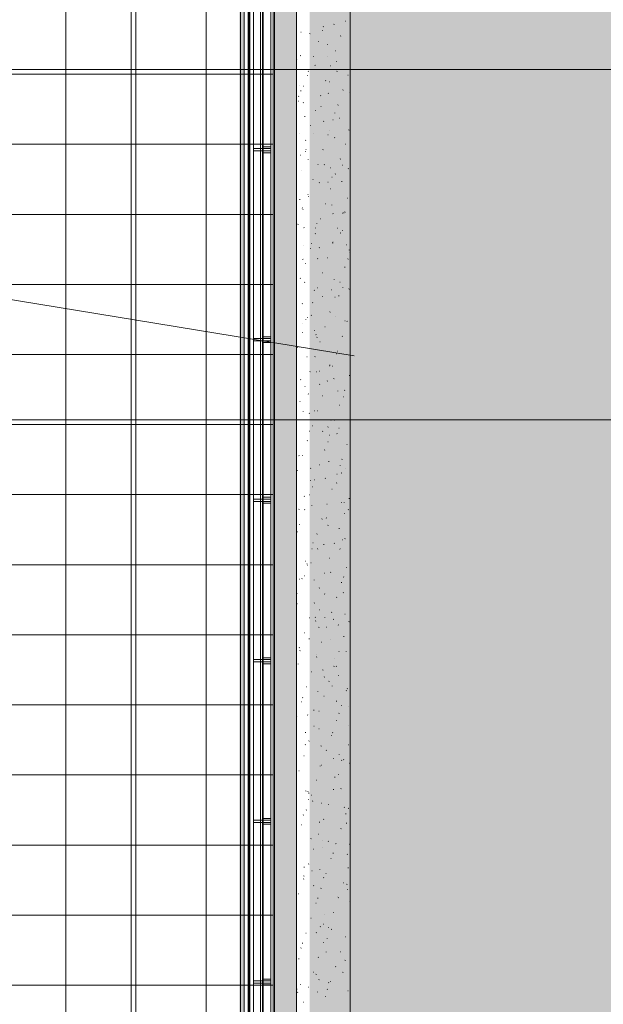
# Model space of a CAD drawing. Extents: x -420 to 300, y 62 to 1112.
# Tile 218 of 256: x -40 to 60, y 449 to 618. Entities that reach past the tile are written whole.
import ezdxf
from ezdxf.lldxf.tags import DXFTag

# ---------------------------------------------------------------- set-up
doc = ezdxf.new("R2010")
doc.units = 0
doc.layers.get('0').update_dxf_attribs({"lineweight": 13})
for name, color, linetype, lineweight, true_color in [('00_E_ST_Handlaufleuchte–Handlauf-Position', 7, 'Continuous', 5, 0x0000b2), ('30 -34 Innenwände- 4 Türen_Fenster', 9, 'Continuous', 15, 0x808080), ('30 -34 Innenwände- 6 Elemente', 7, 'Continuous', 9, 0xff6633), ('30 -36 Dächer- 1 Konstruktion', 7, 'Continuous', 35, 0x6666cc), ('30 -36 Dächer- 3 Dachbeläge', 7, 'Continuous', 15, 0x9999ff), ('30 -36 Dächer- 3 Dachbeläge Gründach', 9, 'Continuous', 9, 0x808080), ('30 -36 Dächer- 4 Dachbekleidungen', 7, 'Continuous', 9, 0xccccff), ('60- 61 allgemeine Ausstattung- 4 Terrassen', 9, 'Continuous', 9, 0x808080), ('iwb_Layout BA_Markierung', 7, 'Continuous', 9, 0xbadcdc)]:
    doc.layers.add(name, color=color, linetype=linetype, lineweight=lineweight, true_color=true_color)
doc.layers.add('70 -71 Achsen- 1 Gebäudeachsen', color=7, linetype='STRICHPUNKT2-A06CPUWML0', lineweight=18)
tags = doc.linetypes.add('grob-A06CPUWHL0', pattern=[14, 3, -8, 3]).pattern_tags.tags
tags[8:9] = [DXFTag(74, 4), DXFTag(75, 0), DXFTag(340, '0'), DXFTag(46, 0.0), DXFTag(50, 0.0), DXFTag(44, 0.0), DXFTag(45, 0.0)]
tags[6:7] = [DXFTag(74, 4), DXFTag(75, 0), DXFTag(340, '0'), DXFTag(46, 0.0), DXFTag(50, 0.0), DXFTag(44, 0.0), DXFTag(45, 0.0)]
tags[4:5] = [DXFTag(74, 4), DXFTag(75, 0), DXFTag(340, '0'), DXFTag(46, 0.0), DXFTag(50, 0.0), DXFTag(44, 0.0), DXFTag(45, 0.0)]
tags = doc.linetypes.add('STRICHPUNKT2-A06CPUWML0', pattern=[12.7, 6.35, -3.175, 0, -3.175]).pattern_tags.tags
tags[10:11] = [DXFTag(74, 4), DXFTag(75, 0), DXFTag(340, '0'), DXFTag(46, 0.0), DXFTag(50, 0.0), DXFTag(44, 0.0), DXFTag(45, 0.0)]
tags[8:9] = [DXFTag(74, 4), DXFTag(75, 0), DXFTag(340, '0'), DXFTag(46, 0.0), DXFTag(50, 0.0), DXFTag(44, 0.0), DXFTag(45, 0.0)]
tags[6:7] = [DXFTag(74, 4), DXFTag(75, 0), DXFTag(340, '0'), DXFTag(46, 0.0), DXFTag(50, 0.0), DXFTag(44, 0.0), DXFTag(45, 0.0)]
tags[4:5] = [DXFTag(74, 4), DXFTag(75, 0), DXFTag(340, '0'), DXFTag(46, 0.0), DXFTag(50, 0.0), DXFTag(44, 0.0), DXFTag(45, 0.0)]

# ---------------------------------------------------------------- blocks, each defined once
blk = doc.blocks.new('Polygon-A06CPUWBL0', base_point=(9.64, 86.52))
at = {"color": 0, "linetype": 'ByBlock', "lineweight": -2, "ltscale": 0.13}
blk.add_solid([(9.81, 86.7), (9.64, 1083.81), (76.5, 86.52), (76.5, 1083.81)], dxfattribs=at)
blk = doc.blocks.new('Referenz-A06CPUWNL0', base_point=(-395.24, 76.95))
at = {"layer": '30 -34 Innenwände- 4 Türen_Fenster', "color": 0, "linetype": 'grob-A06CPUWHL0', "ltscale": 0.15}
blk.add_line((-85.5, 577.25), (17.35, 560.41), dxfattribs=at)
at = {"layer": '30 -34 Innenwände- 6 Elemente', "color": 0, "linetype": 'Continuous', "ltscale": 0.13}
for p, q in [((-2.1, 762.51), (-2.1, 380.45)), ((-1.5, 379.85), (-1.5, 762.51)), ((-0.5, 762.51), (-0.5, 378.85)), ((1.7, 376.65), (1.7, 762.51))]:
    blk.add_line(p, q, dxfattribs=at)
at = {"layer": '30 -36 Dächer- 1 Konstruktion', "color": 0, "linetype": 'Continuous', "ltscale": 0.35}
blk.add_line((1.7, 770.45), (1.7, 380.45), dxfattribs=at)
at = {"layer": '30 -36 Dächer- 1 Konstruktion', "color": 0, "lineweight": 25}
for p, q in [((1.7, 770.45), (1.7, 380.45)), ((1.7, 380.45), (1.7, 770.45)), ((1.7, 770.45), (1.7, 380.45))]:
    blk.add_line(p, q, dxfattribs=at)
at = {"layer": '30 -36 Dächer- 1 Konstruktion', "color": 0, "lineweight": 5}
for p, q in [((1.7, 770.45), (1.7, 380.45)), ((1.7, 380.45), (1.7, 770.45)), ((1.7, 770.45), (1.7, 380.45))]:
    blk.add_line(p, q, dxfattribs=at)
at = {"layer": '30 -36 Dächer- 1 Konstruktion', "color": 0, "lineweight": -2}
for p, q in [((1.7, 770.45), (1.7, 380.45)), ((1.7, 380.45), (1.7, 770.45)), ((1.7, 770.45), (1.7, 380.45))]:
    blk.add_line(p, q, dxfattribs=at)
at = {"layer": '30 -36 Dächer- 1 Konstruktion', "color": 0}
blk.add_line((1.7, 770.45), (1.7, 380.45), dxfattribs=at)
at = {"layer": '30 -36 Dächer- 3 Dachbeläge', "color": 0, "linetype": 'Continuous', "ltscale": 0.15}
for p, q in [((3.7, 766.05), (3.7, 379.05)), ((-20.8, 379.05), (-20.8, 762.51)), ((-0.8, 762.51), (-0.8, 379.05)), ((7.5, 223.25), (7.5, 763.65))]:
    blk.add_line(p, q, dxfattribs=at)
at = {"layer": '30 -36 Dächer- 3 Dachbeläge', "color": 0, "lineweight": 9}
for p, q in [((7.5, 376.05), (7.5, 763.65)), ((16.7, 754.05), (16.7, 223.25)), ((13.96, 617.24), (13.9, 617.19)), ((15.85, 617.75), (15.92, 617.76)), ((8.21, 615.84), (8.28, 615.86)), ((9.73, 615.61), (9.81, 615.58)), ((11.93, 616.15), (12, 616.12)), ((12.03, 616.79), (12.1, 616.81)), ((11.17, 614.24), (11.25, 614.26)), ((12.8, 613.73), (12.79, 613.8)), ((14.99, 615.19), (15.07, 615.21)), ((14.14, 612.64), (14.21, 612.66)), ((7.67, 611.21), (7.64, 611.24)), ((8.2, 611.87), (8.14, 611.82)), ((10.32, 611.68), (10.39, 611.7)), ((12.74, 611.73), (12.71, 611.76)), ((14.26, 610.83), (14.34, 610.8)), ((9.46, 609.13), (9.54, 609.15)), ((10.71, 610.18), (10.65, 610.13)), ((13.28, 610.08), (13.36, 610.1)), ((14.43, 609.2), (14.37, 609.14)), ((9.3, 608.45), (9.37, 608.42)), ((12.43, 607.53), (12.5, 607.55)), ((13.07, 607.36), (13.14, 607.33)), ((16.25, 608.48), (16.32, 608.5)), ((7.92, 606.8), (7.96, 606.79)), ((8.25, 605.77), (8.24, 605.84)), ((8.61, 606.58), (8.68, 606.6)), ((12.94, 605.36), (12.91, 605.39)), ((15.39, 605.93), (15.47, 605.95)), ((16.6, 605.5), (16.67, 605.47)), ((7.75, 604.02), (7.83, 604.04)), ((7.87, 604.84), (7.85, 604.87)), ((8.67, 603.83), (8.61, 603.77)), ((11.57, 604.97), (11.65, 604.99)), ((10.72, 602.42), (10.79, 602.44)), ((11.64, 603.13), (11.71, 603.1)), ((14.03, 601.99), (14.02, 602.06)), ((14.54, 603.37), (14.61, 603.39)), ((8.88, 601.41), (8.95, 601.39)), ((12.16, 600.61), (12.09, 600.56)), ((13.68, 600.82), (13.76, 600.84)), ((14.9, 601.15), (14.84, 601.1)), ((9.86, 599.87), (9.94, 599.89)), ((13.14, 598.99), (13.12, 599.02)), ((16.41, 599.11), (16.48, 599.09)), ((16.65, 599.22), (16.7, 599.23)), ((8.08, 598.47), (8.05, 598.5)), ((9.01, 597.31), (9.08, 597.33)), ((10.39, 598.48), (10.42, 598.48)), ((12.83, 598.27), (12.9, 598.28)), ((13.98, 597.8), (14.05, 597.77)), ((9.01, 595.43), (9.09, 595.4)), ((9.14, 595.78), (9.08, 595.73)), ((11.97, 595.71), (12.05, 595.73)), ((15.79, 596.66), (15.87, 596.68)), ((8.15, 594.76), (8.23, 594.78)), ((9.48, 594.03), (9.47, 594.1)), ((14.94, 594.11), (15.01, 594.13)), ((8.28, 592.1), (8.26, 592.12)), ((11.12, 593.16), (11.19, 593.18)), ((12.21, 593.16), (12.29, 593.14)), ((13.35, 592.61), (13.32, 592.64)), ((15.37, 593.1), (15.31, 593.05)), ((16.31, 592.48), (16.39, 592.45)), ((10.26, 590.6), (10.34, 590.62)), ((12.85, 590.17), (12.89, 590.17)), ((13.6, 591.04), (13.54, 591)), ((14.08, 591.56), (14.16, 591.57)), ((15.27, 590.24), (15.26, 590.31)), ((11.35, 590.1), (11.42, 590.07)), ((13.23, 589), (13.3, 589.02)), ((8.02, 587.22), (8.09, 587.19)), ((9.41, 588.05), (9.48, 588.07)), ((9.61, 587.73), (9.56, 587.68)), ((16.19, 587.4), (16.27, 587.42)), ((8.49, 585.72), (8.46, 585.75)), ((8.55, 585.5), (8.63, 585.51)), ((12.37, 586.45), (12.45, 586.47)), ((13.55, 586.24), (13.52, 586.27)), ((11.52, 583.89), (11.59, 583.91)), ((13.69, 584.78), (13.76, 584.75)), ((15.34, 584.85), (15.41, 584.86)), ((15.55, 584.91), (15.62, 584.89)), ((15.84, 585.06), (15.78, 585.01)), ((7.69, 582.94), (7.77, 582.96)), ((8.73, 582.4), (8.8, 582.37)), ((10.72, 582.28), (10.71, 582.35)), ((10.96, 583.07), (10.97, 583.03)), ((14.48, 582.29), (14.56, 582.31)), ((15.32, 581.86), (15.36, 581.86)), ((10.66, 581.34), (10.74, 581.36)), ((15.05, 581.47), (14.98, 581.43)), ((8.69, 579.35), (8.66, 579.38)), ((9.8, 578.79), (9.88, 578.8)), ((10.08, 579.69), (10.03, 579.64)), ((11.36, 578.97), (11.43, 578.94)), ((13.62, 579.74), (13.7, 579.76)), ((13.75, 579.87), (13.73, 579.9)), ((16.03, 579.45), (16.1, 579.42)), ((16.5, 578.5), (16.49, 578.57)), ((8.6, 576.96), (8.53, 576.91)), ((11.06, 577.08), (11.14, 577.05)), ((12.77, 577.18), (12.85, 577.2)), ((16.31, 577.01), (16.25, 576.96)), ((16.59, 578.14), (16.67, 578.16)), ((8.95, 576.23), (9.03, 576.25)), ((15.73, 575.58), (15.81, 575.6)), ((8.09, 573.68), (8.17, 573.7)), ((11.91, 574.63), (11.99, 574.65)), ((13.96, 573.5), (13.93, 573.53)), ((8.89, 572.98), (8.87, 573.01)), ((10.55, 571.64), (10.5, 571.59)), ((11.06, 572.08), (11.14, 572.09)), ((13.4, 571.75), (13.47, 571.72)), ((14.88, 573.03), (14.96, 573.05)), ((15.39, 572.12), (15.4, 572.08)), ((16.49, 571.91), (16.43, 571.86)), ((11.95, 570.53), (11.94, 570.6)), ((14.02, 570.47), (14.1, 570.49)), ((14.69, 570.72), (14.77, 570.69)), ((8.44, 569.38), (8.51, 569.35)), ((10.2, 569.52), (10.28, 569.54)), ((9.1, 566.61), (9.07, 566.64)), ((9.35, 566.97), (9.42, 566.99)), ((10.04, 567.39), (9.98, 567.34)), ((13.17, 567.92), (13.24, 567.94)), ((14.16, 567.13), (14.14, 567.16)), ((8.45, 566.02), (8.48, 566.01)), ((12.31, 565.37), (12.39, 565.39)), ((15.74, 566.43), (15.81, 566.4)), ((16.13, 566.32), (16.21, 566.34)), ((8.49, 564.41), (8.57, 564.43)), ((10.5, 564.77), (10.58, 564.75)), ((10.78, 564.05), (10.85, 564.02)), ((11.02, 563.6), (10.97, 563.54)), ((15.28, 563.76), (15.35, 563.78)), ((7.64, 561.86), (7.71, 561.88)), ((11.46, 562.81), (11.53, 562.83)), ((9.3, 560.24), (9.28, 560.27)), ((10.6, 560.26), (10.68, 560.28)), ((14.37, 560.76), (14.34, 560.79)), ((14.42, 561.21), (14.5, 561.23)), ((13.11, 558.73), (13.19, 558.7)), ((13.19, 558.79), (13.18, 558.86)), ((13.57, 558.66), (13.64, 558.68)), ((9.75, 557.7), (9.82, 557.72)), ((10.91, 557.71), (10.95, 557.7)), ((11.49, 557.82), (11.42, 557.78)), ((13.84, 556.52), (13.91, 556.5)), ((16.53, 557.05), (16.61, 557.07)), ((8.15, 556.35), (8.22, 556.32)), ((8.89, 555.15), (8.97, 555.17)), ((11.49, 555.55), (11.44, 555.5)), ((12.71, 556.1), (12.79, 556.12)), ((9.51, 553.87), (9.48, 553.9)), ((11.86, 553.55), (11.93, 553.57)), ((14.57, 554.39), (14.54, 554.42)), ((15.45, 553.4), (15.52, 553.38)), ((15.68, 554.5), (15.75, 554.52)), ((8.04, 552.6), (8.11, 552.61)), ((14.82, 551.95), (14.9, 551.97)), ((8.64, 550.83), (8.63, 550.9)), ((9.64, 550.58), (9.72, 550.55)), ((10.49, 551.03), (10.56, 551)), ((11, 550.99), (11.08, 551.01)), ((10.15, 548.44), (10.22, 548.46)), ((12.93, 548.25), (12.87, 548.21)), ((13.38, 549.39), (13.42, 549.39)), ((13.97, 549.39), (14.04, 549.41)), ((14.77, 548.02), (14.75, 548.05)), ((9.71, 547.5), (9.68, 547.53)), ((11.97, 547.51), (11.91, 547.45)), ((13.11, 546.84), (13.19, 546.86)), ((14.42, 547.04), (14.41, 547.11)), ((9.29, 545.89), (9.37, 545.91)), ((12.83, 545.71), (12.9, 545.68)), ((16.08, 545.24), (16.15, 545.26)), ((7.86, 543.33), (7.94, 543.3)), ((8.44, 543.33), (8.51, 543.35)), ((12.26, 544.28), (12.33, 544.3)), ((11.4, 541.73), (11.48, 541.75)), ((12.98, 542.33), (13.06, 542.3)), ((14.98, 541.65), (14.95, 541.68)), ((15.22, 542.68), (15.3, 542.7)), ((7.58, 540.78), (7.66, 540.8)), ((9.91, 541.13), (9.89, 541.16)), ((14.37, 540.13), (14.44, 540.15)), ((15.16, 540.38), (15.24, 540.35)), ((15.85, 541.08), (15.88, 541.08)), ((9.87, 539.08), (9.86, 539.15)), ((10.2, 538.01), (10.27, 537.98)), ((10.55, 539.18), (10.62, 539.2)), ((12.44, 539.46), (12.38, 539.41)), ((14.38, 538.69), (14.32, 538.64)), ((8.79, 536.38), (8.86, 536.36)), ((9.69, 536.62), (9.77, 536.64)), ((13.51, 537.57), (13.59, 537.59)), ((10.12, 534.76), (10.09, 534.79)), ((12.65, 535.02), (12.73, 535.04)), ((15.18, 535.28), (15.16, 535.31)), ((15.65, 535.29), (15.65, 535.37)), ((16.47, 535.97), (16.55, 535.99)), ((7.93, 534.17), (7.87, 534.13)), ((8.83, 534.07), (8.91, 534.09)), ((15.62, 533.42), (15.7, 533.44)), ((16.32, 534.08), (16.39, 534.05)), ((7.98, 531.51), (8.06, 531.53)), ((11.8, 532.47), (11.88, 532.49)), ((12.54, 532.68), (12.61, 532.65)), ((12.91, 531.42), (12.85, 531.36)), ((7.57, 530.31), (7.65, 530.28)), ((10.94, 529.91), (11.02, 529.93)), ((14.76, 530.87), (14.84, 530.88)), ((10.32, 528.39), (10.29, 528.41)), ((12.12, 528.13), (12.2, 528.11)), ((13.91, 528.31), (13.99, 528.33)), ((15.39, 528.9), (15.36, 528.93)), ((15.83, 529.12), (15.76, 529.07)), ((10.09, 527.36), (10.17, 527.38)), ((11.11, 527.33), (11.1, 527.4)), ((14.88, 527.36), (14.95, 527.33)), ((8.97, 525.24), (9.01, 525.24)), ((9.23, 524.8), (9.31, 524.82)), ((9.38, 524.6), (9.31, 524.56)), ((9.91, 524.98), (9.99, 524.95)), ((13.05, 525.76), (13.13, 525.78)), ((8.81, 522.76), (8.83, 522.73)), ((12.2, 523.2), (12.27, 523.22)), ((13.38, 523.37), (13.32, 523.32)), ((16.02, 524.16), (16.1, 524.17)), ((7.93, 522.18), (8.01, 522.16)), ((8.38, 522.25), (8.45, 522.27)), ((10.52, 522.01), (10.5, 522.04)), ((15.16, 521.6), (15.24, 521.62)), ((15.59, 522.53), (15.56, 522.56)), ((7.52, 519.7), (7.6, 519.72)), ((11.34, 520.65), (11.42, 520.67)), ((12.25, 519.66), (12.32, 519.63)), ((15.46, 519.88), (15.54, 519.86)), ((7.62, 518), (7.56, 517.95)), ((10.49, 518.09), (10.56, 518.11)), ((14.31, 519.05), (14.38, 519.07)), ((11.44, 516.93), (11.48, 516.92)), ((13.45, 516.49), (13.53, 516.51)), ((15.79, 516.16), (15.77, 516.19)), ((9.63, 515.54), (9.71, 515.56)), ((10.73, 515.64), (10.7, 515.67)), ((10.82, 515.04), (10.76, 514.99)), ((12.34, 515.59), (12.33, 515.66)), ((13.85, 515.33), (13.79, 515.27)), ((14.59, 514.33), (14.66, 514.3)), ((16.42, 514.89), (16.49, 514.91)), ((8.78, 512.99), (8.85, 513.01)), ((11.27, 513.94), (11.34, 513.91)), ((12.6, 513.94), (12.67, 513.96)), ((9.62, 511.96), (9.7, 511.93)), ((11.74, 511.39), (11.82, 511.4)), ((13.24, 511.81), (13.25, 511.77)), ((15.56, 512.34), (15.64, 512.36)), ((7.92, 510.43), (8, 510.45)), ((8.09, 509.96), (8.03, 509.9)), ((10.93, 509.27), (10.91, 509.3)), ((14.71, 509.78), (14.78, 509.8)), ((16, 509.79), (15.97, 509.82)), ((7.79, 507.63), (7.78, 507.7)), ((10.89, 508.83), (10.96, 508.85)), ((13.91, 508.61), (13.94, 508.61)), ((10.03, 506.28), (10.11, 506.3)), ((11.96, 506.63), (12.04, 506.6)), ((13.85, 507.23), (13.93, 507.25)), ((14.32, 507.28), (14.26, 507.23)), ((12.27, 505.47), (12.2, 505.42)), ((13, 504.68), (13.07, 504.69)), ((14.6, 505.69), (14.68, 505.66)), ((9.18, 503.72), (9.25, 503.74)), ((11.14, 502.9), (11.11, 502.93)), ((13.58, 503.84), (13.57, 503.91)), ((15.96, 503.07), (16.04, 503.09)), ((16.2, 503.42), (16.17, 503.45)), ((8.32, 501.17), (8.4, 501.19)), ((8.56, 501.91), (8.5, 501.86)), ((12.14, 502.12), (12.22, 502.14)), ((14.3, 501.31), (14.37, 501.28)), ((10.41, 499.74), (10.49, 499.72)), ((11.29, 499.57), (11.36, 499.59)), ((14.79, 499.23), (14.73, 499.18)), ((15.11, 500.52), (15.18, 500.54)), ((16.38, 500.3), (16.41, 500.3)), ((7.5, 498.62), (7.54, 498.63)), ((9.34, 498.93), (9.41, 498.9)), ((14.25, 497.97), (14.33, 497.98)), ((9.03, 495.88), (9.02, 495.95)), ((10.43, 497.01), (10.51, 497.03)), ((11.34, 496.53), (11.31, 496.56)), ((13.71, 495.9), (13.65, 495.86)), ((16.4, 497.05), (16.38, 497.08)), ((16.64, 495.98), (16.7, 495.96)), ((9.58, 494.46), (9.65, 494.48)), ((13.4, 495.41), (13.47, 495.43)), ((9.03, 493.86), (8.97, 493.81)), ((11.67, 493.61), (11.75, 493.58)), ((12.54, 492.86), (12.62, 492.88)), ((16.36, 493.81), (16.44, 493.83)), ((8.72, 491.91), (8.8, 491.92)), ((13.75, 491.49), (13.82, 491.47)), ((14.81, 492.09), (14.8, 492.16)), ((15.26, 491.19), (15.2, 491.14)), ((15.51, 491.26), (15.58, 491.28)), ((16.61, 490.68), (16.58, 490.71)), ((7.86, 489.35), (7.94, 489.37)), ((11.54, 490.16), (11.52, 490.19)), ((11.69, 490.3), (11.76, 490.32)), ((10.83, 487.75), (10.91, 487.77)), ((14.01, 488.28), (14.09, 488.25)), ((14.65, 488.7), (14.73, 488.72)), ((9.05, 485.91), (9.12, 485.88)), ((9.5, 485.82), (9.44, 485.77)), ((13.79, 486.15), (13.87, 486.17)), ((15.16, 486.33), (15.09, 486.29)), ((9.5, 484.46), (9.54, 484.46)), ((9.55, 485.54), (9.63, 485.52)), ((9.97, 485.2), (10.05, 485.21)), ((10.26, 484.13), (10.25, 484.2)), ((9.12, 482.64), (9.2, 482.66)), ((11.75, 483.79), (11.72, 483.82)), ((12.94, 483.59), (13.02, 483.61)), ((15.73, 483.14), (15.67, 483.09)), ((16.35, 482.96), (16.42, 482.93)), ((8.71, 481.82), (8.64, 481.77)), ((11.39, 480.58), (11.46, 480.55)), ((12.08, 481.04), (12.16, 481.06)), ((15.9, 481.99), (15.98, 482.01)), ((8.26, 480.09), (8.34, 480.11)), ((15.05, 479.44), (15.13, 479.46)), ((16.04, 480.35), (16.04, 480.42)), ((9.97, 477.77), (9.91, 477.72)), ((11.23, 478.49), (11.31, 478.5)), ((11.95, 477.42), (11.92, 477.45)), ((12.89, 477.3), (12.97, 477.27)), ((10.37, 475.93), (10.45, 475.95)), ((11.97, 476.15), (12, 476.14)), ((14.19, 476.88), (14.27, 476.9)), ((16.6, 476.77), (16.54, 476.72)), ((13.34, 474.33), (13.41, 474.35)), ((13.72, 475.26), (13.8, 475.23)), ((16.2, 475.1), (16.14, 475.04)), ((8.76, 472.88), (8.83, 472.85)), ((9.52, 473.38), (9.59, 473.4)), ((10.15, 472.25), (10.09, 472.21)), ((11.5, 472.39), (11.49, 472.46)), ((16.3, 472.73), (16.38, 472.75)), ((8.66, 470.82), (8.74, 470.84)), ((8.7, 471.35), (8.77, 471.33)), ((12.15, 471.05), (12.13, 471.08)), ((12.48, 471.78), (12.56, 471.8)), ((10.44, 469.73), (10.38, 469.67)), ((11.63, 469.22), (11.7, 469.24)), ((15.45, 470.17), (15.52, 470.19)), ((16.06, 469.93), (16.14, 469.9)), ((16.23, 469.05), (16.3, 469.02)), ((7.81, 468.27), (7.88, 468.29)), ((11.1, 467.56), (11.17, 467.53)), ((14.43, 467.84), (14.47, 467.83)), ((14.59, 467.62), (14.67, 467.64)), ((10.77, 466.67), (10.85, 466.69)), ((16.67, 467.05), (16.61, 467)), ((9.92, 464.11), (9.99, 464.13)), ((12.36, 464.68), (12.33, 464.7)), ((13.74, 465.07), (13.81, 465.09)), ((11.6, 462.68), (11.53, 462.64)), ((12.03, 463.1), (12.11, 463.08)), ((12.88, 462.51), (12.96, 462.53)), ((13.44, 462.23), (13.51, 462.2)), ((16.7, 463.46), (16.7, 463.46)), ((9.06, 461.56), (9.14, 461.58)), ((10.91, 461.68), (10.85, 461.63)), ((12.73, 460.64), (12.72, 460.71)), ((15.85, 460.91), (15.92, 460.93)), ((8.21, 459.01), (8.28, 459.03)), ((8.47, 459.86), (8.55, 459.83)), ((12.03, 459.96), (12.1, 459.98)), ((7.84, 457.15), (7.92, 457.13)), ((11.17, 457.4), (11.25, 457.42)), ((12.56, 458.3), (12.54, 458.33)), ((14.99, 458.36), (15.07, 458.38)), ((14.14, 455.8), (14.21, 455.82)), ((15.77, 456.91), (15.85, 456.88)), ((10.32, 454.85), (10.39, 454.87)), ((10.81, 454.53), (10.88, 454.5)), ((11.38, 453.64), (11.32, 453.58)), ((15.37, 454.85), (15.45, 454.83)), ((7.56, 451.99), (7.59, 451.99)), ((8.18, 452.68), (8.17, 452.75)), ((9.46, 452.3), (9.54, 452.32)), ((12.77, 451.93), (12.74, 451.96)), ((13.04, 453.12), (12.98, 453.07)), ((13.28, 453.25), (13.36, 453.27)), ((7.7, 451.41), (7.67, 451.44)), ((11.09, 451.5), (11.1, 451.47)), ((12.43, 450.69), (12.5, 450.71)), ((16.25, 451.65), (16.32, 451.67)), ((8.61, 449.74), (8.68, 449.76))]:
    blk.add_line(p, q, dxfattribs=at)
at = {"layer": '30 -36 Dächer- 3 Dachbeläge', "color": 0, "lineweight": 0}
for points in [[(3.7, 379.05), (3.7, 766.05), (4.3, 376.05)], [(4.3, 376.05), (3.7, 766.05), (4.3, 766.05)], [(4.3, 376.05), (4.3, 766.05), (7.5, 223.25)], [(7.5, 223.25), (4.3, 766.05), (7.5, 763.65)]]:
    blk.add_solid(points, dxfattribs=at)
at = {"layer": '30 -36 Dächer- 3 Dachbeläge Gründach', "color": 0, "linetype": 'Continuous', "ltscale": 0.13}
blk.add_line((16.7, 760.45), (16.7, 223.25), dxfattribs=at)
at = {"layer": '30 -36 Dächer- 4 Dachbekleidungen', "color": 0, "linetype": 'Continuous', "ltscale": 0.13}
for p, q in [((-0.7, 379.35), (-0.7, 766.05)), ((0.1, 766.05), (0.1, 379.35)), ((1.3, 766.05), (1.3, 378.15)), ((3.1, 376.35), (3.1, 766.05)), ((0.1, 595.5), (0.1, 595.9)), ((0.1, 595.9), (1.7, 595.9)), ((1.7, 595.5), (0.1, 595.5)), ((1.7, 595.9), (1.7, 596.2)), ((1.7, 596.2), (3.1, 596.2)), ((3.1, 595.9), (1.7, 595.9)), ((1.7, 595.9), (1.7, 595.5)), ((1.7, 595.5), (3.1, 595.5)), ((1.7, 595.5), (1.7, 595.2)), ((3.1, 596.2), (3.1, 595.9)), ((3.1, 595.5), (3.1, 595.9)), ((3.1, 595.2), (3.1, 595.5)), ((1.7, 595.2), (3.1, 595.2)), ((1.7, 563.4), (0.1, 563.4)), ((0.1, 563.4), (0.1, 563)), ((1.7, 563.4), (1.7, 563.7)), ((1.7, 563.7), (3.1, 563.7)), ((1.7, 563.4), (3.1, 563.4)), ((1.7, 563), (1.7, 563.4)), ((3.1, 563.7), (3.1, 563.4)), ((3.1, 563.4), (3.1, 563)), ((0.1, 563), (1.7, 563)), ((3.1, 563), (1.7, 563)), ((1.7, 563), (1.7, 562.7)), ((1.7, 562.7), (3.1, 562.7)), ((3.1, 562.7), (3.1, 563)), ((1.7, 535.9), (1.7, 536.2)), ((1.7, 536.2), (3.1, 536.2)), ((3.1, 536.2), (3.1, 535.9)), ((1.7, 535.9), (0.1, 535.9)), ((0.1, 535.9), (0.1, 535.5)), ((0.1, 535.5), (1.7, 535.5)), ((1.7, 535.9), (3.1, 535.9)), ((1.7, 535.5), (1.7, 535.9)), ((3.1, 535.5), (1.7, 535.5)), ((1.7, 535.5), (1.7, 535.2)), ((1.7, 535.2), (3.1, 535.2)), ((3.1, 535.9), (3.1, 535.5)), ((3.1, 535.2), (3.1, 535.5)), ((1.7, 508.4), (0.1, 508.4)), ((0.1, 508.4), (0.1, 508)), ((0.1, 508), (1.7, 508)), ((1.7, 508.4), (1.7, 508.7)), ((1.7, 508.7), (3.1, 508.7)), ((1.7, 508.4), (3.1, 508.4)), ((1.7, 508), (1.7, 508.4)), ((3.1, 508), (1.7, 508)), ((1.7, 508), (1.7, 507.7)), ((1.7, 507.7), (3.1, 507.7)), ((3.1, 508.7), (3.1, 508.4)), ((3.1, 508.4), (3.1, 508)), ((3.1, 507.7), (3.1, 508)), ((1.7, 480.9), (0.1, 480.9)), ((0.1, 480.9), (0.1, 480.5)), ((1.7, 480.9), (1.7, 481.2)), ((1.7, 481.2), (3.1, 481.2)), ((1.7, 480.9), (3.1, 480.9)), ((1.7, 480.5), (1.7, 480.9)), ((3.1, 481.2), (3.1, 480.9)), ((3.1, 480.9), (3.1, 480.5)), ((0.1, 480.5), (1.7, 480.5)), ((3.1, 480.5), (1.7, 480.5)), ((1.7, 480.5), (1.7, 480.2)), ((1.7, 480.2), (3.1, 480.2)), ((3.1, 480.2), (3.1, 480.5)), ((1.7, 453.4), (1.7, 453.7)), ((1.7, 453.7), (3.1, 453.7)), ((3.1, 453.7), (3.1, 453.4)), ((1.7, 453.4), (0.1, 453.4)), ((0.1, 453.4), (0.1, 453)), ((0.1, 453), (1.7, 453)), ((1.7, 453.4), (3.1, 453.4)), ((1.7, 453), (1.7, 453.4)), ((3.1, 453), (1.7, 453)), ((1.7, 453), (1.7, 452.7)), ((1.7, 452.7), (3.1, 452.7)), ((3.1, 453.4), (3.1, 453)), ((3.1, 452.7), (3.1, 453))]:
    blk.add_line(p, q, dxfattribs=at)
at = {"layer": '60- 61 allgemeine Ausstattung- 4 Terrassen', "color": 0}
for p, q in [((-32, 379.25), (-32, 766.05)), ((-20, 379.25), (-20, 766.05)), ((-8, 379.25), (-8, 766.05)), ((3.5, 766.05), (3.5, 379.25)), ((-307.5, 608.65), (3.5, 608.65)), ((-307.5, 596.65), (3.5, 596.65)), ((-307.5, 584.65), (3.5, 584.65)), ((-307.5, 572.65), (3.5, 572.65)), ((-307.5, 560.65), (3.5, 560.65)), ((-307.5, 548.65), (3.5, 548.65)), ((-307.5, 536.65), (3.5, 536.65)), ((-307.5, 524.65), (3.5, 524.65)), ((-307.5, 512.65), (3.5, 512.65)), ((-307.5, 500.65), (3.5, 500.65)), ((-307.5, 488.65), (3.5, 488.65)), ((-307.5, 476.65), (3.5, 476.65)), ((-307.5, 464.65), (3.5, 464.65)), ((-307.5, 452.65), (3.5, 452.65))]:
    blk.add_line(p, q, dxfattribs=at)
at = {"layer": '70 -71 Achsen- 1 Gebäudeachsen', "color": 0, "linetype": 'STRICHPUNKT2-A06CPUWML0', "ltscale": 0.18}
for p, q in [((1.7, 1084.39), (1.7, 84.95)), ((-387.24, 609.45), (76.5, 609.45)), ((-387.24, 549.45), (76.5, 549.45))]:
    blk.add_line(p, q, dxfattribs=at)
blk = doc.blocks.new('Polygon-A06CPUZXL0', base_point=(-2.3, 380.65))
at = {"color": 0, "linetype": 'ByBlock', "lineweight": -2, "ltscale": 0.13}
blk.add_solid([(-1.5, 380.65), (-2.3, 380.65), (-1.5, 762.51), (-2.3, 762.51)], dxfattribs=at)

msp = doc.modelspace()

# ---------------------------------------------------------------- block references
at = {"color": 8, "lineweight": 13, "ltscale": 0.13, "true_color": 0x808080}
msp.add_blockref('Referenz-A06CPUWNL0', (-395.24, 76.95), dxfattribs=at)
at = {"layer": '00_E_ST_Handlaufleuchte–Handlauf-Position', "ltscale": 0.13}
msp.add_blockref('Polygon-A06CPUZXL0', (-2.3, 380.65), dxfattribs=at)
at = {"layer": 'iwb_Layout BA_Markierung', "ltscale": 0.13}
msp.add_blockref('Polygon-A06CPUWBL0', (9.64, 86.52), dxfattribs=at)

doc.saveas('drawing.dxf')
